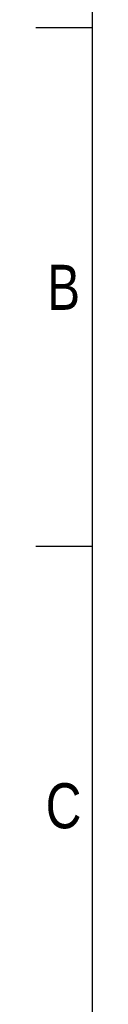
# Model space of a CAD drawing. Header units: millimetres. Extents: x 0 to 420, y 0 to 297.
# Tile 12 of 88: x 0 to 5, y 154 to 244. Entities that reach past the tile are written whole.
import ezdxf

# ---------------------------------------------------------------- set-up
doc = ezdxf.new("R2010")
doc.units = ezdxf.units.MM
doc.layers.add('CARTIGLIO', color=140, linetype='Continuous')
doc.styles.add('SLDTEXTSTYLE2', font='TXT', dxfattribs={"width": 0.821468})

msp = doc.modelspace()

# ---------------------------------------------------------------- linework, layer by layer
at = {"layer": 'CARTIGLIO', "linetype": 'Continuous'}
for p, q in [((5.1801, 291.8226), (5.1801, 5.171)), ((5.1801, 243.7024), (0.0059, 243.7024)), ((5.1801, 196.0996), (0.0059, 196.0996))]:
    msp.add_line(p, q, dxfattribs=at)

# ---------------------------------------------------------------- texts
at = {"layer": 'CARTIGLIO', "char_height": 4.1394, "attachment_point": 2, "style": 'SLDTEXTSTYLE2'}
for s, insert in [('B', (2.5598, 221.9541)), ('C', (2.5496, 174.3514))]:
    msp.add_mtext(s, dxfattribs=dict(at, insert=insert))

doc.saveas('drawing.dxf')
